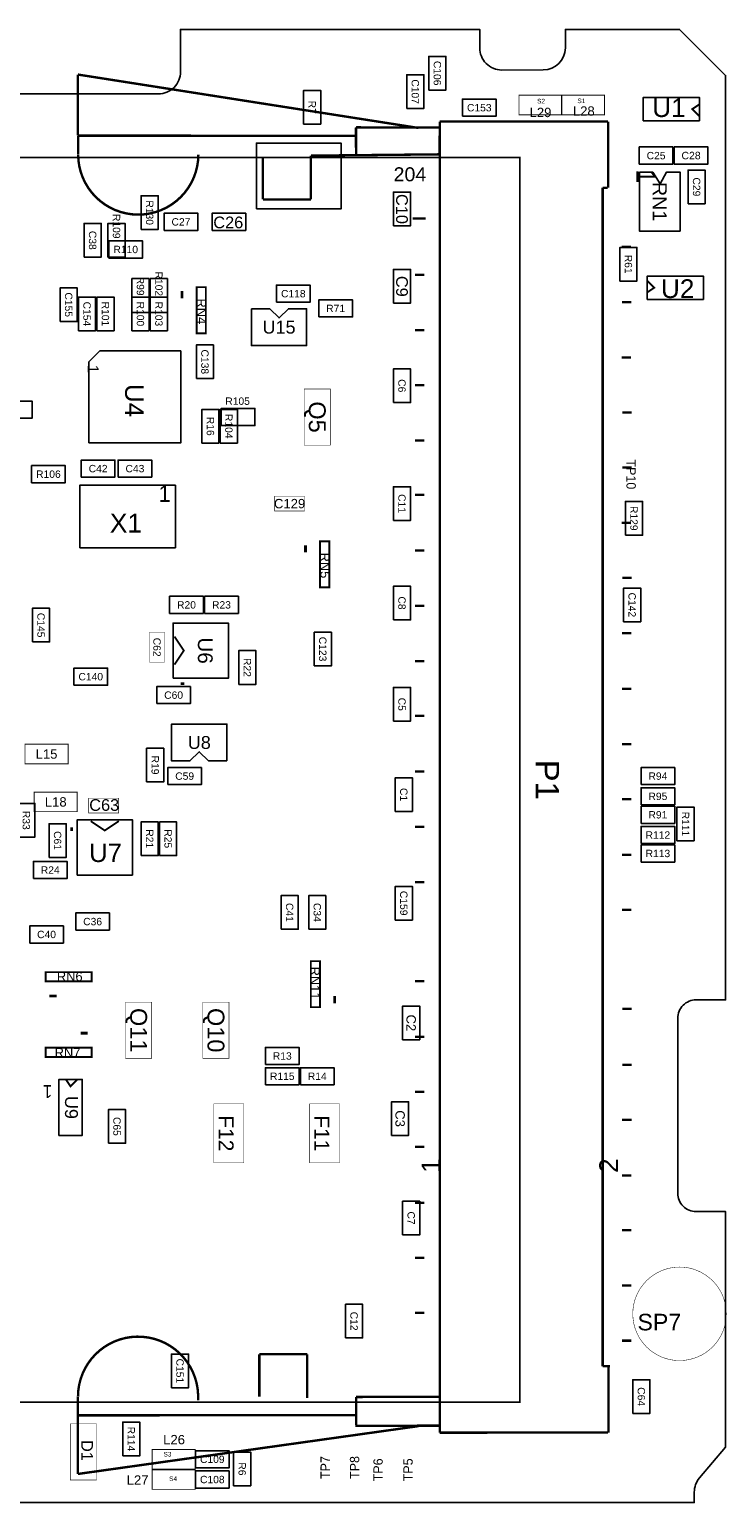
# Model space of a CAD drawing. Extents: x 0 to 3160, y 0 to 3150.
# Tile 2 of 2: x 1669 to 3160, y 0 to 3150. Entities that reach past the tile are written whole.
import ezdxf
from ezdxf.enums import TextEntityAlignment as Align

# ---------------------------------------------------------------- set-up
doc = ezdxf.new("R2010")
doc.units = 0
doc.header["$MEASUREMENT"] = 0
for name, color, linetype in [('ASSEMBLY_OUTLINES_TOP', 102, 'CONTINUOUS'), ('ASSEMBLY_REF_DES_TOP', 102, 'CONTINUOUS'), ('BOARD_OUTLINE', 10, 'CONTINUOUS')]:
    doc.layers.add(name, color=color, linetype=linetype)
doc.styles.add('ARIAL', font='arial.ttf')
doc.styles.add('VERIBEST_GERBER_0', font='txt')
doc.styles.add('VERIBEST_GERBER_1', font='arial.ttf')

msp = doc.modelspace()

# ---------------------------------------------------------------- linework, layer by layer
at = {"layer": 'ASSEMBLY_OUTLINES_TOP'}
for points in [[(2523, 3020.1), (2523, 3092.1), (2559.6, 3092.1), (2559.6, 3020.1)], [(2475.8, 2980.7), (2475.8, 3052.8), (2512.4, 3052.8), (2512.4, 2980.7)], [(2255.3, 2947.2), (2255.3, 3019.3), (2292, 3019.3), (2292, 2947.2)], [(2594.9, 2964), (2594.9, 3000.6), (2666.9, 3000.6), (2666.9, 2964)], [(2981.4, 2954.4), (2981.4, 3004.4), (3101.4, 3004.4), (3101.4, 2954.4)], [(2154.5, 2765.8), (2154.5, 2906.7), (2335.6, 2906.7), (2335.6, 2765.8)], [(2972.9, 2861.6), (2972.9, 2898.3), (3044.9, 2898.3), (3044.9, 2861.6)], [(3047.7, 2861.6), (3047.7, 2898.3), (3119.7, 2898.3), (3119.7, 2861.6)], [(2973.4, 2844.5), (3001.7, 2844.5), (3017.3, 2819.8), (3031.4, 2844.5), (3060.1, 2844.5), (3060.1, 2718.5), (2973.4, 2718.5)], [(3077.2, 2777), (3077.2, 2849), (3113.8, 2849), (3113.8, 2777)], [(1907.9, 2721.9), (1907.9, 2793.9), (1944.5, 2793.9), (1944.5, 2721.9)], [(2447.3, 2729.8), (2447.3, 2801.8), (2483.9, 2801.8), (2483.9, 2729.8)], [(1957.1, 2719.9), (1957.1, 2756.5), (2029.2, 2756.5), (2029.2, 2719.9)], [(2059.5, 2719.9), (2059.5, 2756.5), (2131.5, 2756.5), (2131.5, 2719.9)], [(1785.8, 2662.8), (1785.8, 2734.9), (1822.5, 2734.9), (1822.5, 2662.8)], [(1837, 2662.8), (1837, 2734.9), (1873.6, 2734.9), (1873.6, 2662.8)], [(1839, 2660.9), (1839, 2697.5), (1911, 2697.5), (1911, 2660.9)], [(2931.5, 2611.6), (2931.5, 2683.7), (2968.1, 2683.7), (2968.1, 2611.6)], [(1888.2, 2544.7), (1888.2, 2616.8), (1924.8, 2616.8), (1924.8, 2544.7)], [(1927.6, 2544.7), (1927.6, 2616.8), (1964.2, 2616.8), (1964.2, 2544.7)], [(2447.3, 2564.4), (2447.3, 2636.4), (2483.9, 2636.4), (2483.9, 2564.4)], [(2990.1, 2572.4), (2990.1, 2622.4), (3110.1, 2622.4), (3110.1, 2572.4)], [(1734.7, 2525), (1734.7, 2597.1), (1771.3, 2597.1), (1771.3, 2525)], [(2197.3, 2566.4), (2197.3, 2603), (2269.3, 2603), (2269.3, 2566.4)], [(1774, 2505.3), (1774, 2577.4), (1810.6, 2577.4), (1810.6, 2505.3)], [(1813.4, 2505.3), (1813.4, 2577.4), (1850, 2577.4), (1850, 2505.3)], [(1888.2, 2505.3), (1888.2, 2577.4), (1924.8, 2577.4), (1924.8, 2505.3)], [(1927.6, 2505.3), (1927.6, 2577.4), (1964.2, 2577.4), (1964.2, 2505.3)], [(2143.7, 2552.5), (2182.8, 2552.5), (2202.8, 2532.8), (2222.8, 2552.5), (2261.8, 2552.5), (2261.8, 2473.8), (2143.7, 2473.8)], [(2287.8, 2534.9), (2287.8, 2571.5), (2359.9, 2571.5), (2359.9, 2534.9)], [(1993.1, 2462.6), (1819.9, 2462.6), (1796.3, 2439), (1796.3, 2265.8), (1993.1, 2265.8)], [(2026, 2403), (2026, 2475), (2062.6, 2475), (2062.6, 2403)], [(2447.3, 2351.8), (2447.3, 2423.8), (2483.9, 2423.8), (2483.9, 2351.8)], [(1602.8, 2318.3), (1602.8, 2354.9), (1674.8, 2354.9), (1674.8, 2318.3)], [(2037.8, 2265.2), (2037.8, 2337.2), (2074.4, 2337.2), (2074.4, 2265.2)], [(2077.2, 2265.2), (2077.2, 2337.2), (2113.8, 2337.2), (2113.8, 2265.2)], [(2079.2, 2302.6), (2079.2, 2339.2), (2151.2, 2339.2), (2151.2, 2302.6)], [(1673.6, 2180.5), (1673.6, 2217.2), (1745.7, 2217.2), (1745.7, 2180.5)], [(1779.9, 2192.4), (1779.9, 2229), (1852, 2229), (1852, 2192.4)], [(1858.7, 2192.4), (1858.7, 2229), (1930.7, 2229), (1930.7, 2192.4)], [(1776.6, 2041.4), (1776.6, 2175.2), (1981.3, 2175.2), (1981.3, 2041.4)], [(2447.3, 2099.8), (2447.3, 2171.9), (2483.9, 2171.9), (2483.9, 2099.8)], [(2943.3, 2068.3), (2943.3, 2140.4), (2979.9, 2140.4), (2979.9, 2068.3)], [(2447.3, 1887.2), (2447.3, 1959.3), (2483.9, 1959.3), (2483.9, 1887.2)], [(2939.4, 1883.3), (2939.4, 1955.3), (2976, 1955.3), (2976, 1883.3)], [(1968.9, 1901), (1968.9, 1937.6), (2041, 1937.6), (2041, 1901)], [(2043.7, 1901), (2043.7, 1937.6), (2115.8, 1937.6), (2115.8, 1901)], [(1675.6, 1840), (1675.6, 1912), (1712.2, 1912), (1712.2, 1840)], [(1976.4, 1762.4), (1976.4, 1880.5), (2094.5, 1880.5), (2094.5, 1762.4)], [(2278, 1788.8), (2278, 1860.9), (2314.6, 1860.9), (2314.6, 1788.8)], [(2116.6, 1749.4), (2116.6, 1821.5), (2153.2, 1821.5), (2153.2, 1749.4)], [(1764.2, 1747.5), (1764.2, 1784.1), (1836.2, 1784.1), (1836.2, 1747.5)], [(1941.4, 1708.1), (1941.4, 1744.7), (2013.4, 1744.7), (2013.4, 1708.1)], [(2447.3, 1670.7), (2447.3, 1742.7), (2483.9, 1742.7), (2483.9, 1670.7)], [(2091.4, 1585.7), (2052.3, 1585.7), (2032.3, 1605.3), (2012.3, 1585.7), (1973.2, 1585.7), (1973.2, 1664.4), (2091.4, 1664.4)], [(1919.7, 1540.8), (1919.7, 1612.8), (1956.3, 1612.8), (1956.3, 1540.8)], [(1965, 1534.9), (1965, 1571.5), (2037, 1571.5), (2037, 1534.9)], [(2451.2, 1477.8), (2451.2, 1549.8), (2487.8, 1549.8), (2487.8, 1477.8)], [(2976.8, 1534.9), (2976.8, 1571.5), (3048.8, 1571.5), (3048.8, 1534.9)], [(2976.8, 1491.6), (2976.8, 1528.2), (3048.8, 1528.2), (3048.8, 1491.6)], [(1644.1, 1422.7), (1644.1, 1494.7), (1680.7, 1494.7), (1680.7, 1422.7)], [(2976.8, 1452.2), (2976.8, 1488.8), (3048.8, 1488.8), (3048.8, 1452.2)], [(3053.6, 1414.8), (3053.6, 1486.8), (3090.2, 1486.8), (3090.2, 1414.8)], [(1711, 1379.4), (1711, 1451.4), (1747.7, 1451.4), (1747.7, 1379.4)], [(1771.3, 1341.6), (1771.3, 1459.7), (1889.4, 1459.7), (1889.4, 1341.6)], [(1907.9, 1383.3), (1907.9, 1455.3), (1944.5, 1455.3), (1944.5, 1383.3)], [(1947.3, 1383.3), (1947.3, 1455.3), (1983.9, 1455.3), (1983.9, 1383.3)], [(2976.8, 1408.9), (2976.8, 1445.5), (3048.8, 1445.5), (3048.8, 1408.9)], [(2976.8, 1369.5), (2976.8, 1406.1), (3048.8, 1406.1), (3048.8, 1369.5)], [(1677.6, 1334.1), (1677.6, 1370.7), (1749.6, 1370.7), (1749.6, 1334.1)], [(2207.1, 1225.8), (2207.1, 1297.9), (2243.7, 1297.9), (2243.7, 1225.8)], [(2266.2, 1225.8), (2266.2, 1297.9), (2302.8, 1297.9), (2302.8, 1225.8)], [(2451.2, 1245.5), (2451.2, 1317.5), (2487.8, 1317.5), (2487.8, 1245.5)], [(1768.1, 1223.8), (1768.1, 1260.5), (1840.2, 1260.5), (1840.2, 1223.8)], [(1669.7, 1196.3), (1669.7, 1232.9), (1741.7, 1232.9), (1741.7, 1196.3)], [(2466.9, 989.6), (2466.9, 1061.6), (2503.6, 1061.6), (2503.6, 989.6)], [(2173.6, 936.4), (2173.6, 973.1), (2245.7, 973.1), (2245.7, 936.4)], [(2173.6, 893.1), (2173.6, 929.8), (2245.7, 929.8), (2245.7, 893.1)], [(2248.4, 893.1), (2248.4, 929.8), (2320.5, 929.8), (2320.5, 893.1)], [(1732, 784.8), (1732, 904.8), (1782, 904.8), (1782, 784.8)], [(2443.3, 784.9), (2443.3, 856.9), (2479.9, 856.9), (2479.9, 784.9)], [(1838, 768.1), (1838, 840.2), (1874.6, 840.2), (1874.6, 768.1)], [(2466.9, 572.3), (2466.9, 644.3), (2503.6, 644.3), (2503.6, 572.3)], [(2344.9, 351.8), (2344.9, 423.8), (2381.5, 423.8), (2381.5, 351.8)], [(1972.8, 245.4), (1972.8, 317.5), (2009.4, 317.5), (2009.4, 245.4)], [(2959.1, 190.4), (2959.1, 262.4), (2995.7, 262.4), (2995.7, 190.4)], [(1868.5, 99.8), (1868.5, 171.9), (1905.1, 171.9), (1905.1, 99.8)], [(2024, 74.2), (2024, 110.9), (2096.1, 110.9), (2096.1, 74.2)], [(2105.7, 35.8), (2105.7, 107.9), (2142.4, 107.9), (2142.4, 35.8)], [(2024, 30.9), (2024, 67.5), (2096.1, 67.5), (2096.1, 30.9)]]:
    msp.add_lwpolyline(points, close=True, dxfattribs=at)
for points, const_width in [([(2501, 2939), (1772.7, 3053.2)], 5.12), ([(1772.7, 2923.3), (1772.7, 3053.2)], 5.12), ([(3101.4, 2964.4), (3086.4, 2979.4), (3101.4, 2989.4)], 4), ([(2367.5, 2882.2), (2367.1, 2940)], 5.12), ([(2367.1, 2940), (2546.2, 2939.9)], 5.12), ([(2367.6, 2922.4), (2367.5, 2940.3)], 5.12), ([(2367.5, 2940.3), (2367.5, 2882.2)], 5.12), ([(2546.2, 2939.9), (2367.7, 2940.3)], 5.12), ([(2546.3, 149.4), (2546.3, 2952.8)], 5.12), ([(2546.3, 2952.8), (2906.3, 2952.8)], 5.12), ([(2906.5, 2952.8), (2906.5, 2811.1)], 5.12), ([(1773.1, 2882.6), (1773.1, 2922.5)], 5.12), ([(1773.1, 2922.5), (2366.9, 2922.4)], 5.12), ([(2546.2, 2882.6), (2546.2, 2922.5)], 5), ([(2168.4, 2877.2), (2168.4, 2786.3)], 5.12), ([(2271, 2879.8), (2546.2, 2882.6)], 5.12), ([(2271, 2786.3), (2271, 2879.8)], 5.12), ([(2894.7, 2811), (2894.7, 291.4)], 5.12), ([(2894.7, 2811), (2905.6, 2811)], 5.12), ([(2168.4, 2786.3), (2271, 2786.3)], 5.12), ([(2516.2, 2745.7), (2488.8, 2745.7)], 5), ([(2955.1, 2685.1), (2935.1, 2685.1)], 5), ([(2513.4, 2624.7), (2493.4, 2624.7)], 5), ([(2990.1, 2612.4), (3005.1, 2597.4), (2990.1, 2587.4)], 4), ([(1995.5, 2590.2), (1995.5, 2574.8)], 5.91), ([(2956.2, 2566.4), (2936.2, 2566.4)], 5), ([(2513.4, 2506.4), (2493.4, 2506.4)], 5), ([(2955.1, 2448.4), (2935.1, 2448.4)], 5), ([(2513.4, 2388.9), (2493.4, 2388.9)], 5), ([(2956.6, 2330.6), (2936.6, 2330.6)], 5), ([(2513.4, 2271), (2493.4, 2271)], 5), ([(2956.6, 2213.3), (2936.6, 2213.3)], 5), ([(2513.4, 2154.7), (2493.4, 2154.7)], 5), ([(2955.4, 2094.5), (2935.4, 2094.5)], 5), ([(2259.3, 2046.9), (2259.3, 2031.5)], 5.91), ([(2513.4, 2035.4), (2493.4, 2035.4)], 5), ([(2956.5, 1976.8), (2936.5, 1976.8)], 5), ([(2513.4, 1917.4), (2493.4, 1917.4)], 5), ([(2956.1, 1859.1), (2936.1, 1859.1)], 5), ([(1979.2, 1791.5), (1999.2, 1821.5), (1979.2, 1851.5)], 3.94), ([(2513.4, 1799), (2493.4, 1799)], 5), ([(1992.3, 1750.6), (2000.2, 1750.6)], 5.91), ([(2955.9, 1740), (2935.9, 1740)], 5), ([(2493.4, 1682.2), (2513.4, 1682.2)], 5), ([(2956.1, 1621.8), (2936.1, 1621.8)], 5), ([(2493.4, 1562.9), (2513.4, 1562.9)], 5), ([(2956.3, 1503.8), (2936.3, 1503.8)], 5), ([(1800.3, 1456.9), (1830.3, 1436.9), (1860.3, 1456.9)], 3.94), ([(1759.5, 1443.7), (1759.5, 1435.9)], 5.91), ([(2493.4, 1444.6), (2513.4, 1444.6)], 5), ([(2955.9, 1385.1), (2935.9, 1385.1)], 5), ([(2493.4, 1326.4), (2513.4, 1326.4)], 5), ([(2956.3, 1267.1), (2936.3, 1267.1)], 5), ([(2493.4, 1114.8), (2513.4, 1114.8)], 5), ([(1712, 1083.1), (1727.4, 1083.1)], 5.91), ([(2321.5, 1067.4), (2321.5, 1082.7)], 5.91), ([(2956.6, 1055.3), (2936.6, 1055.3)], 5), ([(1793.9, 1003.6), (1778.6, 1003.6)], 5.91), ([(2493.4, 995.5), (2513.4, 995.5)], 5), ([(2956.6, 935.7), (2936.6, 935.7)], 5), ([(1772, 904.8), (1757, 889.8), (1747, 904.8)], 4), ([(2493.4, 878.1), (2513.4, 878.1)], 5), ([(2956.4, 818), (2936.4, 818)], 5), ([(2493.4, 760.2), (2513.4, 760.2)], 5), ([(2956.1, 699.5), (2936.1, 699.5)], 5), ([(2493.4, 641), (2513.4, 641)], 5), ([(2956.1, 582.7), (2936.1, 582.7)], 5), ([(2493.4, 523.2), (2513.4, 523.2)], 5), ([(2493.4, 523.2), (2513.4, 523.2)], 5), ([(2956.1, 464.4), (2936.1, 464.4)], 5), ([(2493.4, 405.8), (2503.4, 405.8), (2513.4, 405.8)], 5), ([(2956.1, 346.1), (2936.1, 346.1)], 5), ([(2263.2, 317.2), (2160.6, 317.2)], 5.12), ([(2160.6, 317.2), (2160.6, 226.3)], 5.12), ([(2263.2, 223.7), (2263.2, 317.2)], 5.12), ([(2894.7, 291.4), (2910.7, 291.4)], 5.12), ([(2907.3, 291.4), (2907.3, 149.6)], 5.12), ([(1772.7, 186.5), (1772.7, 225.9)], 5.12), ([(2546.3, 225.9), (2367.5, 225.7)], 5.12), ([(2367.5, 225.7), (2367.5, 165.5)], 5.12), ([(2546.3, 225.9), (2546.3, 186.5)], 5), ([(1772.7, 61.1), (1772.7, 187)], 5.12), ([(2367.3, 186.8), (1773.9, 186.4)], 5.12), ([(2501, 163.4), (1772.7, 61.1)], 5.12), ([(2366, 164), (2546.6, 164.4)], 5.12), ([(2546.3, 149.4), (2906.4, 149.6)], 5.12)]:
    msp.add_lwpolyline(points, dxfattribs=dict(at, const_width=const_width))
for points, const_width in [([(2715.8, 2967.2), (2715.8, 3009.2), (2807.8, 3009.2), (2807.8, 2967.2)], 2), ([(2806.4, 2967.2), (2806.4, 3009.2), (2898.4, 3009.2), (2898.4, 2967.2)], 2), ([(355.3, 214.6), (355.3, 2876), (2717.5, 2876), (2717.5, 214.6)], 3.94), ([(2026.6, 2500), (2026.6, 2598.5), (2046.3, 2598.5), (2046.3, 2500)], 4), ([(2256.5, 2260.9), (2256.5, 2380.9), (2312.5, 2380.9), (2312.5, 2260.9)], 1), ([(2193.4, 2119.9), (2193.4, 2151.9), (2257.4, 2151.9), (2257.4, 2119.9)], 1), ([(2290.4, 1956.7), (2290.4, 2055.1), (2310.1, 2055.1), (2310.1, 1956.7)], 4), ([(1925.9, 1796.8), (1925.9, 1860.8), (1957.9, 1860.8), (1957.9, 1796.8)], 1), ([(1659.7, 1579.4), (1659.7, 1621.4), (1751.7, 1621.4), (1751.7, 1579.4)], 2), ([(1679.4, 1477.1), (1679.4, 1519.1), (1771.4, 1519.1), (1771.4, 1477.1)], 2), ([(1795.8, 1474.2), (1795.8, 1506.2), (1859.8, 1506.2), (1859.8, 1474.2)], 1), ([(1703.8, 1114.2), (1703.8, 1133.9), (1802.2, 1133.9), (1802.2, 1114.2)], 4), ([(2270.7, 1059.1), (2270.7, 1157.5), (2290.4, 1157.5), (2290.4, 1059.1)], 4), ([(1874.6, 949.9), (1874.6, 1069.9), (1930.6, 1069.9), (1930.6, 949.9)], 1), ([(2039.9, 949.9), (2039.9, 1069.9), (2095.9, 1069.9), (2095.9, 949.9)], 1), ([(1703.7, 952.8), (1703.7, 972.5), (1802.2, 972.5), (1802.2, 952.8)], 4), ([(2063.5, 726.4), (2063.5, 852.4), (2127.5, 852.4), (2127.5, 726.4)], 1), ([(2268.2, 726.4), (2268.2, 852.4), (2332.2, 852.4), (2332.2, 726.4)], 1), ([(1756.5, 48.3), (1756.5, 168.3), (1812.5, 168.3), (1812.5, 48.3)], 1), ([(1931.4, 71.5), (1931.4, 113.5), (2023.4, 113.5), (2023.4, 71.5)], 2), ([(1931.4, 28.2), (1931.4, 70.2), (2023.4, 70.2), (2023.4, 28.2)], 2)]:
    msp.add_lwpolyline(points, close=True, dxfattribs=dict(at, const_width=const_width))
at = {"layer": 'ASSEMBLY_OUTLINES_TOP', "const_width": 5.12}
for points in [[(1773.3, 2882.2, 1), (2030.3, 2882.2)], [(2029.6, 218.5, 1.030758), (1772.9, 226.2)]]:
    msp.add_lwpolyline(points, format="xyb", dxfattribs=at)
at = {"layer": 'ASSEMBLY_OUTLINES_TOP', "const_width": 1}
msp.add_lwpolyline([(2959.1, 403.5, -1), (3159.1, 403.5, -1)], format="xyb", close=True, dxfattribs=at)
at = {"layer": 'BOARD_OUTLINE'}
msp.add_lwpolyline([(1212.6, 3011.8), (1944.9, 3011.8), (1944.9, 3011.8, 0.414214), (1992.1, 3059.1), (1992.1, 3149.6), (2631.9, 3149.6), (2631.8, 3110.3, 0.41538), (2679, 3062.9), (2767.7, 3063, 0.414103), (2814.9, 3110.2), (2814.9, 3149.6), (3059.1, 3149.6), (3157.5, 3051.2), (3157.5, 1074.8), (3094.5, 1074.8, 0.414214), (3055.1, 1035.4), (3055.1, 661.4), (3055.1, 661.4, 0.414214), (3094.5, 622), (3157.5, 622), (3157.5, 118.1), (3101.8, 52.6, 0.177967), (3090.6, 22), (3090.6, 0), (275.6, 0)], format="xyb", dxfattribs=at)

# ---------------------------------------------------------------- texts
at = {"layer": 'ASSEMBLY_OUTLINES_TOP'}
for s, height, style, p in [('204', 30, 'VERIBEST_GERBER_1', (2482.6, 2839.9)), ('1', 35.4, 'VERIBEST_GERBER_0', (1958.3, 2157.3))]:
    msp.add_text(s, height=height, dxfattribs=dict(at, style=style)).set_placement(p, align=Align.MIDDLE_CENTER)
for s, height, rotation, style, p in [('1', 40.2, 270, 'VERIBEST_GERBER_0', (2987.1, 2835.7)), ('1', 23.6, 270, 'VERIBEST_GERBER_0', (1805.3, 2423.6)), ('1', 27.6, 180, 'VERIBEST_GERBER_0', (1708.1, 878.7)), ('1', 40, 90, 'ARIAL', (2527.5, 720.3)), ('2', 40, 90, 'ARIAL', (2907.5, 720.3))]:
    msp.add_text(s, height=height, rotation=rotation, dxfattribs=dict(at, style=style)).set_placement(p, align=Align.MIDDLE_CENTER)
at = {"layer": 'ASSEMBLY_REF_DES_TOP', "style": 'ARIAL'}
for s, height, p in [('C106', 15.75, (2541.3, 3056.1)), ('C107', 15.75, (2494.1, 3016.7)), ('R7', 15.75, (2273.6, 2983.3)), ('RN1', 30, (3016.7, 2781.5)), ('C29', 15.75, (3095.5, 2813)), ('R130', 15.75, (1926.2, 2757.9)), ('C10', 25, (2465.6, 2765.8)), ('R109', 15.75, (1855.3, 2728.8)), ('C38', 15.75, (1804.2, 2698.8)), ('R61', 15.75, (2949.8, 2647.7)), ('R99', 15.75, (1906.5, 2600.7)), ('R102', 15.75, (1945.9, 2605.7)), ('C9', 25, (2465.6, 2600.4)), ('C155', 15.75, (1753, 2561.1)), ('C154', 15.75, (1792.3, 2541.4)), ('R101', 15.75, (1831.7, 2541.4)), ('R100', 15.75, (1906.5, 2541.4)), ('R103', 15.75, (1945.9, 2541.4)), ('RN4', 19.69, (2037.2, 2546.9)), ('C138', 15.75, (2044.3, 2439)), ('C6', 15.75, (2465.6, 2387.8)), ('U4', 40, (1893.7, 2356.2)), ('Q5', 36, (2284.5, 2320.9)), ('R16', 15.75, (2056.1, 2301.2)), ('R104', 15.75, (2095.5, 2301.2)), ('C11', 15.75, (2465.6, 2135.9)), ('R129', 15.75, (2961.6, 2104.4)), ('RN5', 19.69, (2301, 2003.6)), ('C8', 15.75, (2465.6, 1923.3)), ('C142', 15.75, (2957.7, 1919.3)), ('C145', 15.75, (1693.9, 1876)), ('C62', 15.75, (1941.9, 1828.8)), ('U6', 31.5, (2045.1, 1821.5)), ('C123', 15.75, (2296.3, 1824.8)), ('R22', 15.75, (2134.9, 1785.5)), ('C5', 15.75, (2465.6, 1706.7)), ('R19', 15.75, (1938, 1576.8)), ('P1', 50, (2776.5, 1545.3)), ('C1', 15.75, (2469.5, 1513.8)), ('R33', 15.75, (1662.4, 1458.7)), ('R111', 15.75, (3071.9, 1450.8)), ('C61', 15.75, (1729.3, 1415.4)), ('R21', 15.75, (1926.2, 1419.3)), ('R25', 15.75, (1965.6, 1419.3)), ('C159', 15.75, (2469.5, 1281.5)), ('C41', 15.75, (2225.4, 1261.8)), ('C34', 15.75, (2284.5, 1261.8)), ('RN11', 19.69, (2279.7, 1110.7)), ('Q11', 36, (1902.6, 1009.9)), ('Q10', 36, (2067.9, 1009.9)), ('C2', 20, (2485.2, 1025.6)), ('U9', 27.56, (1758.9, 844.8)), ('C65', 15.75, (1856.3, 804.2)), ('F12', 32, (2089.6, 789.4)), ('F11', 32, (2294.3, 789.4)), ('C3', 20, (2461.6, 820.9)), ('C7', 15.75, (2485.3, 608.3)), ('C12', 15.75, (2363.2, 387.8)), ('C151', 15.75, (1991.1, 281.5)), ('C64', 15.75, (2977.4, 226.4)), ('R114', 15.75, (1886.8, 135.9)), ('D1', 25, (1792.5, 111.3)), ('R6', 15.75, (2124, 71.9))]:
    msp.add_text(s, height=height, rotation=270, dxfattribs=at).set_placement(p, align=Align.MIDDLE_CENTER)
for s, height, p in [('S2', 9.84, (2763, 2996.4)), ('S1', 9.84, (2849.2, 2997)), ('U1', 40, (3036.4, 2982.4)), ('C153', 15.75, (2630.9, 2982.3)), ('L29', 20, (2761.8, 2972.2)), ('L28', 20, (2854.4, 2975.2)), ('C25', 15.75, (3008.9, 2879.9)), ('C28', 16, (3083.7, 2880)), ('C27', 15.75, (1993.1, 2738.2)), ('C26', 25, (2094.3, 2737)), ('R110', 15.75, (1875, 2679.2)), ('U2', 40, (3055.1, 2595.4)), ('C118', 15.75, (2233.3, 2584.7)), ('R71', 15.75, (2323.8, 2553.2)), ('U15', 27.56, (2202.8, 2513.1)), ('R105', 15.75, (2114.2, 2354.9)), ('R106', 15.75, (1709.7, 2198.8)), ('C42', 15.75, (1816, 2210.7)), ('C43', 15.75, (1894.7, 2210.7)), ('C129', 20, (2225.4, 2135.8)), ('X1', 40.16, (1875.4, 2094.1)), ('R20', 15.75, (2004.9, 1919.3)), ('R23', 15.75, (2079.7, 1919.3)), ('C140', 15.75, (1800.2, 1765.8)), ('C60', 15.75, (1977.4, 1726.4)), ('U8', 27.56, (2032.3, 1625)), ('L15', 20, (1705.7, 1600.4)), ('C59', 15.75, (2001, 1553.2)), ('R94', 15.75, (3012.8, 1553.2)), ('R95', 15.75, (3012.8, 1509.9)), ('L18', 20, (1725.4, 1498.1)), ('C63', 25, (1829, 1491.4)), ('R91', 15.75, (3012.8, 1470.5)), ('R112', 15.75, (3012.8, 1427.2)), ('U7', 39.37, (1831.8, 1389.2)), ('R113', 15.75, (3012.8, 1387.8)), ('R24', 15.75, (1713.6, 1352.4)), ('C36', 15.75, (1804.2, 1242.2)), ('C40', 15.75, (1705.7, 1214.6)), ('RN6', 19.69, (1755.3, 1124.8)), ('RN7', 19.69, (1750.6, 961.8)), ('R13', 15.75, (2209.7, 954.8)), ('R115', 15.75, (2209.7, 911.4)), ('R14', 15.75, (2284.5, 911.4)), ('L26', 20, (1978.4, 134.5)), ('S3', 9.84, (1964.2, 103.3)), ('C109', 15.75, (2060.1, 92.5)), ('L27', 20, (1900.4, 48.2)), ('S4', 9.84, (1976.2, 51)), ('C108', 15.75, (2060.1, 49.2))]:
    msp.add_text(s, height=height, dxfattribs=at).set_placement(p, align=Align.MIDDLE_CENTER)
at = {"layer": 'ASSEMBLY_REF_DES_TOP', "style": 'VERIBEST_GERBER_0'}
for s, rotation, p in [('TP10', 270, (2965.6, 2230.3)), ('TP7', 90, (2291.4, 50.3)), ('TP8', 90, (2354.3, 50.4)), ('TP6', 90, (2404.5, 45.3)), ('TP5', 90, (2468.6, 45.3))]:
    msp.add_text(s, height=20, rotation=rotation, dxfattribs=at).set_placement(p, align=Align.TOP_LEFT)
at = {"layer": 'ASSEMBLY_REF_DES_TOP', "style": 'VERIBEST_GERBER_1'}
msp.add_text('SP7', height=35.43, dxfattribs=at).set_placement((2969.1, 403.5), align=Align.TOP_LEFT)

doc.saveas('drawing.dxf')
